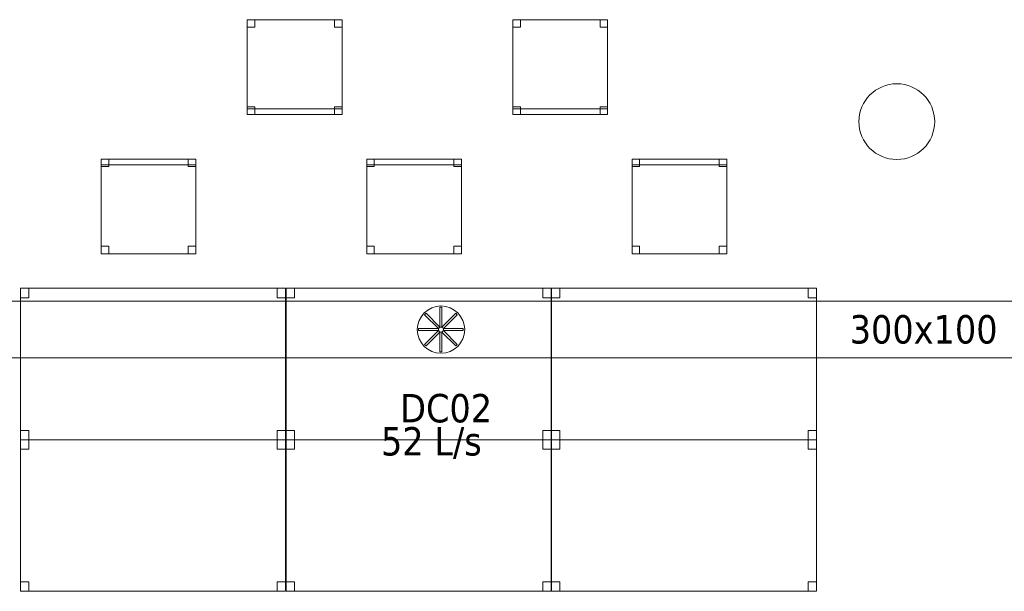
# Model space of a CAD drawing. Header units: metres. Extents: x 397.7 to 427.5, y 12.7 to 28.4.
# Tile 116 of 130: x 416.4 to 421.6, y 15.3 to 18.3. Entities that reach past the tile are written whole.
import ezdxf

# ---------------------------------------------------------------- set-up
doc = ezdxf.new("R2010")
doc.units = ezdxf.units.M
for name, color, linetype, lineweight in [('02_MOBILIARIO', 7, 'Continuous', 18), ('A-COLS-____-MCUT', 7, 'Continuous', 18), ('A-COLS-____-OTLN', 7, 'Continuous', 18), ('A-DETL-____-MBND', 7, 'Continuous', 18), ('A-DETL-GENF-OTLN', 7, 'Continuous', 18), ('M-HVAC-CDFF-IDEN', 7, 'Continuous', 30), ('M-HVAC-DUCT-IDEN', 7, 'Continuous', 30), ('M-HVAC-DUCT-OTLN', 7, 'Continuous', 18)]:
    doc.layers.add(name, color=color, linetype=linetype, lineweight=lineweight)
doc.styles.add('Tahoma_2', font='tahoma.ttf', dxfattribs={"height": 0.15})

# ---------------------------------------------------------------- blocks, each defined once
blk = doc.blocks.new('Family - Cadira d_Oficina_P4-153800-07_CLI_AIRE_P4')
at = {"layer": 'A-DETL-____-MBND', "color": 253, "true_color": 0xaaaaaa}
for p, q in [((0, 0.46), (0, 0.5)), ((0, 0.5), (0.04, 0.5)), ((0.04, 0.5), (0, 0.5)), ((0, 0.5), (0, 0.46)), ((0, 0.5), (0.5, 0.5)), ((0, 0), (0, 0.5)), ((0.5, 0.5), (0, 0.5)), ((0, 0.5), (0, 0)), ((0.04, 0.5), (0.04, 0.46)), ((0.04, 0.46), (0.04, 0.5)), ((0.46, 0.46), (0.46, 0.5)), ((0.46, 0.5), (0.5, 0.5)), ((0.5, 0.5), (0.46, 0.5)), ((0.46, 0.5), (0.46, 0.46)), ((0.5, 0.5), (0.5, 0.46)), ((0.5, 0.46), (0.5, 0.5)), ((0.5, 0.5), (0.5, 0)), ((0.5, 0), (0.5, 0.5)), ((0.04, 0.46), (0, 0.46)), ((0, 0.46), (0.04, 0.46)), ((0.5, 0.46), (0.46, 0.46)), ((0.46, 0.46), (0.5, 0.46)), ((0, 0), (0, 0.04)), ((0, 0.04), (0.04, 0.04)), ((0.04, 0.04), (0, 0.04)), ((0, 0.04), (0, 0)), ((0, 0), (0, 0.03)), ((0, 0.03), (0.5, 0.03)), ((0.5, 0.03), (0, 0.03)), ((0, 0.03), (0, 0)), ((0.04, 0), (0, 0)), ((0, 0), (0.04, 0)), ((0.5, 0), (0, 0)), ((0.04, 0.04), (0.04, 0)), ((0.04, 0), (0.04, 0.04)), ((0.46, 0), (0.46, 0.04)), ((0.46, 0.04), (0.5, 0.04)), ((0.5, 0.04), (0.46, 0.04)), ((0.46, 0.04), (0.46, 0)), ((0.5, 0), (0.46, 0)), ((0.5, 0.04), (0.5, 0)), ((0.5, 0), (0.5, 0.04)), ((0.5, 0.03), (0.5, 0)), ((0.5, 0), (0.5, 0.03)), ((0.5, 0), (0, 0)), ((0, 0), (0.5, 0)), ((0, 0), (0.5, 0)), ((0.46, 0), (0.5, 0))]:
    blk.add_line(p, q, dxfattribs=at)
blk = doc.blocks.new('Family - Taula 140X80_P4-153824-07_CLI_AIRE_P4')
at = {"layer": 'A-DETL-____-MBND', "color": 253, "true_color": 0xaaaaaa}
for p, q in [((0, 0.8001), (1.3973, 0.8001)), ((0, 0), (0, 0.8001)), ((1.3973, 0.8001), (0, 0.8001)), ((0, 0.8001), (0, 0)), ((0, 0.8001), (0.0437, 0.8001)), ((0, 0.7501), (0, 0.8001)), ((0.0437, 0.8001), (0, 0.8001)), ((0, 0.8001), (0, 0.7501)), ((0.0437, 0.8001), (0.0437, 0.7501)), ((0.0437, 0.7501), (0.0437, 0.8001)), ((1.3536, 0.8001), (1.3973, 0.8001)), ((1.3536, 0.7501), (1.3536, 0.8001)), ((1.3973, 0.8001), (1.3536, 0.8001)), ((1.3536, 0.8001), (1.3536, 0.7501)), ((1.3973, 0.8001), (1.3973, 0.7501)), ((1.3973, 0.7501), (1.3973, 0.8001)), ((1.3973, 0.8001), (1.3973, 0)), ((1.3973, 0), (1.3973, 0.8001)), ((0.0437, 0.7501), (0, 0.7501)), ((0, 0.7501), (0.0437, 0.7501)), ((1.3973, 0.7501), (1.3536, 0.7501)), ((1.3536, 0.7501), (1.3973, 0.7501)), ((0, 0.05), (0.0437, 0.05)), ((0, 0), (0, 0.05)), ((0.0437, 0.05), (0, 0.05)), ((0, 0.05), (0, 0)), ((0.0437, 0), (0, 0)), ((0, 0), (0.0437, 0)), ((0, 0), (1.3973, 0)), ((0.0437, 0.05), (0.0437, 0)), ((0.0437, 0), (0.0437, 0.05)), ((1.3536, 0.05), (1.3973, 0.05)), ((1.3536, 0), (1.3536, 0.05)), ((1.3973, 0.05), (1.3536, 0.05)), ((1.3536, 0.05), (1.3536, 0)), ((1.3973, 0), (1.3536, 0)), ((1.3536, 0), (1.3973, 0)), ((1.3973, 0.05), (1.3973, 0)), ((1.3973, 0), (1.3973, 0.05)), ((1.3973, 0), (0, 0))]:
    blk.add_line(p, q, dxfattribs=at)
blk = doc.blocks.new('Family - Cadira d_Oficina_P4-153884-07_CLI_AIRE_P4')
at = {"layer": 'A-DETL-____-MBND', "color": 253, "true_color": 0xaaaaaa}
for p, q in [((0, 0.47), (0, 0.5)), ((0, 0.5), (0.5, 0.5)), ((0.5, 0.5), (0, 0.5)), ((0, 0.5), (0, 0.47)), ((0, 0.46), (0, 0.5)), ((0, 0.5), (0.04, 0.5)), ((0.04, 0.5), (0, 0.5)), ((0, 0.5), (0, 0.46)), ((0, 0), (0, 0.5)), ((0, 0.5), (0.5, 0.5)), ((0.5, 0.5), (0, 0.5)), ((0, 0.5), (0, 0)), ((0.5, 0.47), (0, 0.47)), ((0, 0.47), (0.5, 0.47)), ((0.04, 0.5), (0.04, 0.46)), ((0.04, 0.46), (0.04, 0.5)), ((0.46, 0.46), (0.46, 0.5)), ((0.46, 0.5), (0.5, 0.5)), ((0.5, 0.5), (0.46, 0.5)), ((0.46, 0.5), (0.46, 0.46)), ((0.5, 0.5), (0.5, 0.47)), ((0.5, 0.47), (0.5, 0.5)), ((0.5, 0.5), (0.5, 0.46)), ((0.5, 0.46), (0.5, 0.5)), ((0.5, 0.5), (0.5, 0)), ((0.5, 0), (0.5, 0.5)), ((0.04, 0.46), (0, 0.46)), ((0, 0.46), (0.04, 0.46)), ((0.5, 0.46), (0.46, 0.46)), ((0.46, 0.46), (0.5, 0.46)), ((0, 0), (0, 0.04)), ((0, 0.04), (0.04, 0.04)), ((0.04, 0.04), (0, 0.04)), ((0, 0.04), (0, 0)), ((0.04, 0), (0, 0)), ((0, 0), (0.04, 0)), ((0.5, 0), (0, 0)), ((0, 0), (0.5, 0)), ((0.04, 0.04), (0.04, 0)), ((0.04, 0), (0.04, 0.04)), ((0.46, 0), (0.46, 0.04)), ((0.46, 0.04), (0.5, 0.04)), ((0.5, 0.04), (0.46, 0.04)), ((0.46, 0.04), (0.46, 0)), ((0.5, 0), (0.46, 0)), ((0.46, 0), (0.5, 0)), ((0.5, 0.04), (0.5, 0)), ((0.5, 0), (0.5, 0.04))]:
    blk.add_line(p, q, dxfattribs=at)
blk = doc.blocks.new('Family - Taula 140X80_P4-153907-07_CLI_AIRE_P4')
at = {"layer": 'A-DETL-____-MBND', "color": 253, "true_color": 0xaaaaaa}
for p, q in [((0, 0), (0, 0.8001)), ((0, 0.8001), (1.3973, 0.8001)), ((1.3973, 0.8001), (0, 0.8001)), ((0, 0.8001), (0, 0)), ((0, 0.7501), (0, 0.8001)), ((0, 0.8001), (0.0437, 0.8001)), ((0.0437, 0.8001), (0, 0.8001)), ((0, 0.8001), (0, 0.7501)), ((0.0437, 0.8001), (0.0437, 0.7501)), ((0.0437, 0.7501), (0.0437, 0.8001)), ((1.3536, 0.7501), (1.3536, 0.8001)), ((1.3536, 0.8001), (1.3973, 0.8001)), ((1.3973, 0.8001), (1.3536, 0.8001)), ((1.3536, 0.8001), (1.3536, 0.7501)), ((1.3973, 0.8001), (1.3973, 0)), ((1.3973, 0), (1.3973, 0.8001)), ((1.3973, 0.8001), (1.3973, 0.7501)), ((1.3973, 0.7501), (1.3973, 0.8001)), ((0.0437, 0.7501), (0, 0.7501)), ((0, 0.7501), (0.0437, 0.7501)), ((1.3973, 0.7501), (1.3536, 0.7501)), ((1.3536, 0.7501), (1.3973, 0.7501)), ((0, 0), (0, 0.05)), ((0, 0.05), (0.0437, 0.05)), ((0.0437, 0.05), (0, 0.05)), ((0, 0.05), (0, 0)), ((0.0437, 0), (0, 0)), ((0, 0), (0.0437, 0)), ((1.3973, 0), (0, 0)), ((0, 0), (1.3973, 0)), ((0.0437, 0.05), (0.0437, 0)), ((0.0437, 0), (0.0437, 0.05)), ((1.3536, 0), (1.3536, 0.05)), ((1.3536, 0.05), (1.3973, 0.05)), ((1.3973, 0.05), (1.3536, 0.05)), ((1.3536, 0.05), (1.3536, 0)), ((1.3973, 0), (1.3536, 0)), ((1.3536, 0), (1.3973, 0)), ((1.3973, 0.05), (1.3973, 0)), ((1.3973, 0), (1.3973, 0.05))]:
    blk.add_line(p, q, dxfattribs=at)
blk = doc.blocks.new('Family - Cadira d_Oficina_P4-153915-07_CLI_AIRE_P4')
at = {"layer": 'A-DETL-____-MBND', "color": 253, "true_color": 0xaaaaaa}
for p, q in [((0, 0), (0, 0.5)), ((0, 0.5), (0.5, 0.5)), ((0.5, 0.5), (0, 0.5)), ((0, 0.5), (0, 0)), ((0, 0.46), (0, 0.5)), ((0, 0.5), (0.04, 0.5)), ((0.04, 0.5), (0, 0.5)), ((0, 0.5), (0, 0.46)), ((0, 0.47), (0, 0.5)), ((0, 0.5), (0.5, 0.5)), ((0.5, 0.5), (0, 0.5)), ((0, 0.5), (0, 0.47)), ((0.5, 0.47), (0, 0.47)), ((0, 0.47), (0.5, 0.47)), ((0.04, 0.5), (0.04, 0.46)), ((0.04, 0.46), (0.04, 0.5)), ((0.46, 0.46), (0.46, 0.5)), ((0.46, 0.5), (0.5, 0.5)), ((0.5, 0.5), (0.46, 0.5)), ((0.46, 0.5), (0.46, 0.46)), ((0.5, 0.5), (0.5, 0)), ((0.5, 0), (0.5, 0.5)), ((0.5, 0.5), (0.5, 0.46)), ((0.5, 0.46), (0.5, 0.5)), ((0.5, 0.5), (0.5, 0.47)), ((0.5, 0.47), (0.5, 0.5)), ((0.04, 0.46), (0, 0.46)), ((0, 0.46), (0.04, 0.46)), ((0.5, 0.46), (0.46, 0.46)), ((0.46, 0.46), (0.5, 0.46)), ((0, 0), (0, 0.04)), ((0, 0.04), (0.04, 0.04)), ((0.04, 0.04), (0, 0.04)), ((0, 0.04), (0, 0)), ((0.5, 0), (0, 0)), ((0, 0), (0.5, 0)), ((0.04, 0), (0, 0)), ((0, 0), (0.04, 0)), ((0.04, 0.04), (0.04, 0)), ((0.04, 0), (0.04, 0.04)), ((0.46, 0), (0.46, 0.04)), ((0.46, 0.04), (0.5, 0.04)), ((0.5, 0.04), (0.46, 0.04)), ((0.46, 0.04), (0.46, 0)), ((0.5, 0), (0.46, 0)), ((0.46, 0), (0.5, 0)), ((0.5, 0.04), (0.5, 0)), ((0.5, 0), (0.5, 0.04))]:
    blk.add_line(p, q, dxfattribs=at)
blk = doc.blocks.new('Family - Cadira d_Oficina_P4-153933-07_CLI_AIRE_P4')
at = {"layer": 'A-DETL-____-MBND', "color": 253, "true_color": 0xaaaaaa}
for p, q in [((0, 0.5), (0.5, 0.5)), ((0, 0), (0, 0.5)), ((0.5, 0.5), (0, 0.5)), ((0, 0.5), (0, 0)), ((0, 0.46), (0, 0.5)), ((0, 0.5), (0.04, 0.5)), ((0.04, 0.5), (0, 0.5)), ((0, 0.5), (0, 0.46)), ((0.04, 0.5), (0.04, 0.46)), ((0.04, 0.46), (0.04, 0.5)), ((0.46, 0.46), (0.46, 0.5)), ((0.46, 0.5), (0.5, 0.5)), ((0.5, 0.5), (0.46, 0.5)), ((0.46, 0.5), (0.46, 0.46)), ((0.5, 0.5), (0.5, 0.46)), ((0.5, 0.46), (0.5, 0.5)), ((0.5, 0.5), (0.5, 0)), ((0.5, 0), (0.5, 0.5)), ((0.04, 0.46), (0, 0.46)), ((0, 0.46), (0.04, 0.46)), ((0.5, 0.46), (0.46, 0.46)), ((0.46, 0.46), (0.5, 0.46)), ((0, 0), (0, 0.04)), ((0, 0.04), (0.04, 0.04)), ((0.04, 0.04), (0, 0.04)), ((0, 0.04), (0, 0)), ((0, 0), (0, 0.03)), ((0, 0.03), (0.5, 0.03)), ((0.5, 0.03), (0, 0.03)), ((0, 0.03), (0, 0)), ((0.5, 0), (0, 0)), ((0.04, 0), (0, 0)), ((0, 0), (0.04, 0)), ((0.04, 0.04), (0.04, 0)), ((0.04, 0), (0.04, 0.04)), ((0.46, 0), (0.46, 0.04)), ((0.46, 0.04), (0.5, 0.04)), ((0.5, 0.04), (0.46, 0.04)), ((0.46, 0.04), (0.46, 0)), ((0.5, 0), (0.46, 0)), ((0.5, 0.04), (0.5, 0)), ((0.5, 0), (0.5, 0.04)), ((0.5, 0.03), (0.5, 0)), ((0.5, 0), (0.5, 0.03)), ((0, 0), (0.5, 0)), ((0.5, 0), (0, 0)), ((0, 0), (0.5, 0)), ((0.46, 0), (0.5, 0))]:
    blk.add_line(p, q, dxfattribs=at)
blk = doc.blocks.new('Family - Taula 140X80_P4-154300-07_CLI_AIRE_P4')
at = {"layer": 'A-DETL-____-MBND', "color": 253, "true_color": 0xaaaaaa}
for p, q in [((0, 0.8001), (1.3973, 0.8001)), ((0, 0), (0, 0.8001)), ((1.3973, 0.8001), (0, 0.8001)), ((0, 0.8001), (0, 0)), ((0, 0.8001), (0.0437, 0.8001)), ((0, 0.7501), (0, 0.8001)), ((0.0437, 0.8001), (0, 0.8001)), ((0, 0.8001), (0, 0.7501)), ((0.0437, 0.8001), (0.0437, 0.7501)), ((0.0437, 0.7501), (0.0437, 0.8001)), ((1.3536, 0.8001), (1.3973, 0.8001)), ((1.3536, 0.7501), (1.3536, 0.8001)), ((1.3973, 0.8001), (1.3536, 0.8001)), ((1.3536, 0.8001), (1.3536, 0.7501)), ((1.3973, 0.8001), (1.3973, 0.7501)), ((1.3973, 0.7501), (1.3973, 0.8001)), ((1.3973, 0.8001), (1.3973, 0)), ((1.3973, 0), (1.3973, 0.8001)), ((0.0437, 0.7501), (0, 0.7501)), ((0, 0.7501), (0.0437, 0.7501)), ((1.3973, 0.7501), (1.3536, 0.7501)), ((1.3536, 0.7501), (1.3973, 0.7501)), ((0, 0.05), (0.0437, 0.05)), ((0, 0), (0, 0.05)), ((0.0437, 0.05), (0, 0.05)), ((0, 0.05), (0, 0)), ((0.0437, 0), (0, 0)), ((0, 0), (0.0437, 0)), ((0, 0), (1.3973, 0)), ((0.0437, 0.05), (0.0437, 0)), ((0.0437, 0), (0.0437, 0.05)), ((1.3536, 0.05), (1.3973, 0.05)), ((1.3536, 0), (1.3536, 0.05)), ((1.3973, 0.05), (1.3536, 0.05)), ((1.3536, 0.05), (1.3536, 0)), ((1.3973, 0), (1.3536, 0)), ((1.3536, 0), (1.3973, 0)), ((1.3973, 0.05), (1.3973, 0)), ((1.3973, 0), (1.3973, 0.05)), ((1.3973, 0), (0, 0))]:
    blk.add_line(p, q, dxfattribs=at)
blk = doc.blocks.new('Family - Cadira d_Oficina_P4-154332-07_CLI_AIRE_P4')
at = {"layer": 'A-DETL-____-MBND', "color": 253, "true_color": 0xaaaaaa}
for p, q in [((0, 0), (0, 0.5)), ((0, 0.5), (0.5, 0.5)), ((0.5, 0.5), (0, 0.5)), ((0, 0.5), (0, 0)), ((0, 0.47), (0, 0.5)), ((0, 0.5), (0.5, 0.5)), ((0.5, 0.5), (0, 0.5)), ((0, 0.5), (0, 0.47)), ((0, 0.46), (0, 0.5)), ((0, 0.5), (0.04, 0.5)), ((0.04, 0.5), (0, 0.5)), ((0, 0.5), (0, 0.46)), ((0.5, 0.47), (0, 0.47)), ((0, 0.47), (0.5, 0.47)), ((0.04, 0.5), (0.04, 0.46)), ((0.04, 0.46), (0.04, 0.5)), ((0.46, 0.46), (0.46, 0.5)), ((0.46, 0.5), (0.5, 0.5)), ((0.5, 0.5), (0.46, 0.5)), ((0.46, 0.5), (0.46, 0.46)), ((0.5, 0.5), (0.5, 0)), ((0.5, 0), (0.5, 0.5)), ((0.5, 0.5), (0.5, 0.47)), ((0.5, 0.47), (0.5, 0.5)), ((0.5, 0.5), (0.5, 0.46)), ((0.5, 0.46), (0.5, 0.5)), ((0.04, 0.46), (0, 0.46)), ((0, 0.46), (0.04, 0.46)), ((0.5, 0.46), (0.46, 0.46)), ((0.46, 0.46), (0.5, 0.46)), ((0, 0), (0, 0.04)), ((0, 0.04), (0.04, 0.04)), ((0.04, 0.04), (0, 0.04)), ((0, 0.04), (0, 0)), ((0.5, 0), (0, 0)), ((0, 0), (0.5, 0)), ((0.04, 0), (0, 0)), ((0, 0), (0.04, 0)), ((0.04, 0.04), (0.04, 0)), ((0.04, 0), (0.04, 0.04)), ((0.46, 0), (0.46, 0.04)), ((0.46, 0.04), (0.5, 0.04)), ((0.5, 0.04), (0.46, 0.04)), ((0.46, 0.04), (0.46, 0)), ((0.5, 0), (0.46, 0)), ((0.46, 0), (0.5, 0)), ((0.5, 0.04), (0.5, 0)), ((0.5, 0), (0.5, 0.04))]:
    blk.add_line(p, q, dxfattribs=at)
blk = doc.blocks.new('Family - Taula 140X80_P4-154336-07_CLI_AIRE_P4')
at = {"layer": 'A-DETL-____-MBND', "color": 253, "true_color": 0xaaaaaa}
for p, q in [((0, 0.8001), (0.0437, 0.8001)), ((0, 0.7501), (0, 0.8001)), ((0.0437, 0.8001), (0, 0.8001)), ((0, 0.8001), (0, 0.7501)), ((0, 0.8001), (1.3973, 0.8001)), ((0, 0), (0, 0.8001)), ((1.3973, 0.8001), (0, 0.8001)), ((0, 0.8001), (0, 0)), ((0.0437, 0.8001), (0.0437, 0.7501)), ((0.0437, 0.7501), (0.0437, 0.8001)), ((1.3536, 0.8001), (1.3973, 0.8001)), ((1.3536, 0.7501), (1.3536, 0.8001)), ((1.3973, 0.8001), (1.3536, 0.8001)), ((1.3536, 0.8001), (1.3536, 0.7501)), ((1.3973, 0.8001), (1.3973, 0)), ((1.3973, 0), (1.3973, 0.8001)), ((1.3973, 0.8001), (1.3973, 0.7501)), ((1.3973, 0.7501), (1.3973, 0.8001)), ((0.0437, 0.7501), (0, 0.7501)), ((0, 0.7501), (0.0437, 0.7501)), ((1.3973, 0.7501), (1.3536, 0.7501)), ((1.3536, 0.7501), (1.3973, 0.7501)), ((0, 0.05), (0.0437, 0.05)), ((0, 0), (0, 0.05)), ((0.0437, 0.05), (0, 0.05)), ((0, 0.05), (0, 0)), ((0.0437, 0), (0, 0)), ((0, 0), (0.0437, 0)), ((0, 0), (1.3973, 0)), ((0.0437, 0.05), (0.0437, 0)), ((0.0437, 0), (0.0437, 0.05)), ((1.3536, 0.05), (1.3973, 0.05)), ((1.3536, 0), (1.3536, 0.05)), ((1.3973, 0.05), (1.3536, 0.05)), ((1.3536, 0.05), (1.3536, 0)), ((1.3973, 0), (1.3536, 0)), ((1.3536, 0), (1.3973, 0)), ((1.3973, 0.05), (1.3973, 0)), ((1.3973, 0), (1.3973, 0.05)), ((1.3973, 0), (0, 0))]:
    blk.add_line(p, q, dxfattribs=at)
blk = doc.blocks.new('Family - Taula 140X80_P4-154455-07_CLI_AIRE_P4')
at = {"layer": 'A-DETL-____-MBND', "color": 253, "true_color": 0xaaaaaa}
for p, q in [((0, 0), (0, 0.8001)), ((0, 0.8001), (1.3973, 0.8001)), ((1.3973, 0.8001), (0, 0.8001)), ((0, 0.8001), (0, 0)), ((0, 0.7501), (0, 0.8001)), ((0, 0.8001), (0.0437, 0.8001)), ((0.0437, 0.8001), (0, 0.8001)), ((0, 0.8001), (0, 0.7501)), ((0.0437, 0.8001), (0.0437, 0.7501)), ((0.0437, 0.7501), (0.0437, 0.8001)), ((1.3536, 0.7501), (1.3536, 0.8001)), ((1.3536, 0.8001), (1.3973, 0.8001)), ((1.3973, 0.8001), (1.3536, 0.8001)), ((1.3536, 0.8001), (1.3536, 0.7501)), ((1.3973, 0.8001), (1.3973, 0)), ((1.3973, 0), (1.3973, 0.8001)), ((1.3973, 0.8001), (1.3973, 0.7501)), ((1.3973, 0.7501), (1.3973, 0.8001)), ((0.0437, 0.7501), (0, 0.7501)), ((0, 0.7501), (0.0437, 0.7501)), ((1.3973, 0.7501), (1.3536, 0.7501)), ((1.3536, 0.7501), (1.3973, 0.7501)), ((0, 0), (0, 0.05)), ((0, 0.05), (0.0437, 0.05)), ((0.0437, 0.05), (0, 0.05)), ((0, 0.05), (0, 0)), ((1.3973, 0), (0, 0)), ((0, 0), (1.3973, 0)), ((0.0437, 0), (0, 0)), ((0, 0), (0.0437, 0)), ((0.0437, 0.05), (0.0437, 0)), ((0.0437, 0), (0.0437, 0.05)), ((1.3536, 0), (1.3536, 0.05)), ((1.3536, 0.05), (1.3973, 0.05)), ((1.3973, 0.05), (1.3536, 0.05)), ((1.3536, 0.05), (1.3536, 0)), ((1.3973, 0), (1.3536, 0)), ((1.3536, 0), (1.3973, 0)), ((1.3973, 0.05), (1.3973, 0)), ((1.3973, 0), (1.3973, 0.05))]:
    blk.add_line(p, q, dxfattribs=at)
blk = doc.blocks.new('Family - Taula 140X80_P4-154480-07_CLI_AIRE_P4')
at = {"layer": 'A-DETL-____-MBND', "color": 253, "true_color": 0xaaaaaa}
for p, q in [((0, 0.7501), (0, 0.8001)), ((0, 0.8001), (0.0437, 0.8001)), ((0.0437, 0.8001), (0, 0.8001)), ((0, 0.8001), (0, 0.7501)), ((0, 0), (0, 0.8001)), ((0, 0.8001), (1.3973, 0.8001)), ((1.3973, 0.8001), (0, 0.8001)), ((0, 0.8001), (0, 0)), ((0.0437, 0.8001), (0.0437, 0.7501)), ((0.0437, 0.7501), (0.0437, 0.8001)), ((1.3536, 0.7501), (1.3536, 0.8001)), ((1.3536, 0.8001), (1.3973, 0.8001)), ((1.3973, 0.8001), (1.3536, 0.8001)), ((1.3536, 0.8001), (1.3536, 0.7501)), ((1.3973, 0.8001), (1.3973, 0)), ((1.3973, 0), (1.3973, 0.8001)), ((1.3973, 0.8001), (1.3973, 0.7501)), ((1.3973, 0.7501), (1.3973, 0.8001)), ((0.0437, 0.7501), (0, 0.7501)), ((0, 0.7501), (0.0437, 0.7501)), ((1.3973, 0.7501), (1.3536, 0.7501)), ((1.3536, 0.7501), (1.3973, 0.7501)), ((0, 0), (0, 0.05)), ((0, 0.05), (0.0437, 0.05)), ((0.0437, 0.05), (0, 0.05)), ((0, 0.05), (0, 0)), ((1.3973, 0), (0, 0)), ((0, 0), (1.3973, 0)), ((0.0437, 0), (0, 0)), ((0, 0), (0.0437, 0)), ((0.0437, 0.05), (0.0437, 0)), ((0.0437, 0), (0.0437, 0.05)), ((1.3536, 0), (1.3536, 0.05)), ((1.3536, 0.05), (1.3973, 0.05)), ((1.3973, 0.05), (1.3536, 0.05)), ((1.3536, 0.05), (1.3536, 0)), ((1.3973, 0), (1.3536, 0)), ((1.3536, 0), (1.3973, 0)), ((1.3973, 0.05), (1.3973, 0)), ((1.3973, 0), (1.3973, 0.05))]:
    blk.add_line(p, q, dxfattribs=at)
blk = doc.blocks.new('Family - Pilar P4-154507-07_CLI_AIRE_P4')
at = {"layer": 'A-COLS-____-MCUT', "color": 253, "true_color": 0xaaaaaa}
for start, end in [(360, 180), (180, 360)]:
    blk.add_arc((0.2, 0.2), 0.2, start, end, dxfattribs=at)
at = {"layer": 'A-COLS-____-OTLN', "color": 253, "true_color": 0xaaaaaa}
for start, end in [(360, 180), (180, 360)]:
    blk.add_arc((0.2, 0.2), 0.2, start, end, dxfattribs=at)
blk = doc.blocks.new('LONDR55-XX_ZZ-ARQ-CAA-M3D-Londres55_ifc-1-07_CLI_AIRE_P4')
at = {"layer": '02_MOBILIARIO', "color": 253, "lineweight": 18, "true_color": 0xaaaaaa}
for name, p in [('Family - Cadira d_Oficina_P4-153933-07_CLI_AIRE_P4', (417.5649, 17.8379)), ('Family - Cadira d_Oficina_P4-153800-07_CLI_AIRE_P4', (418.9661, 17.8379)), ('Family - Cadira d_Oficina_P4-154332-07_CLI_AIRE_P4', (416.7941, 17.1018)), ('Family - Cadira d_Oficina_P4-153915-07_CLI_AIRE_P4', (418.1952, 17.1018)), ('Family - Cadira d_Oficina_P4-153884-07_CLI_AIRE_P4', (419.5952, 17.1018)), ('Family - Taula 140X80_P4-154300-07_CLI_AIRE_P4', (416.3694, 16.1195)), ('Family - Taula 140X80_P4-154336-07_CLI_AIRE_P4', (417.7705, 16.1195)), ('Family - Taula 140X80_P4-153824-07_CLI_AIRE_P4', (419.1705, 16.1195)), ('Family - Taula 140X80_P4-154455-07_CLI_AIRE_P4', (416.3694, 15.3195)), ('Family - Taula 140X80_P4-153907-07_CLI_AIRE_P4', (417.7705, 15.3195)), ('Family - Taula 140X80_P4-154480-07_CLI_AIRE_P4', (419.1705, 15.3195))]:
    blk.add_blockref(name, p, dxfattribs=at)
at = {"layer": 'A-COLS-____-OTLN', "color": 253, "lineweight": 18, "true_color": 0xaaaaaa}
blk.add_blockref('Family - Pilar P4-154507-07_CLI_AIRE_P4', (420.792, 17.5995), dxfattribs=at)
blk = doc.blocks.new('ZYR_03_06_08_01 Difusor Rotacional Circular Impulsió NO PLENUM - DC02-354801-07_CLI_AIRE_P4')
at = {"layer": 'A-DETL-GENF-OTLN', "color": 143, "true_color": 0x32aad1}
for p, q in [((-0.0052, 0.1179), (0.0052, 0.1179)), ((-0.0052, 0.0138), (-0.0052, 0.1179)), ((0.0052, 0.1179), (0.0052, 0.0138)), ((-0.0862, 0.0788), (-0.0788, 0.0862)), ((-0.0125, 0.0052), (-0.0862, 0.0788)), ((-0.0788, 0.0862), (-0.0052, 0.0125)), ((0.0052, 0.0125), (0.0788, 0.0862)), ((0.0862, 0.0788), (0.0125, 0.0052)), ((0.0788, 0.0862), (0.0862, 0.0788)), ((-0.1179, 0.0052), (-0.0138, 0.0052)), ((-0.1179, -0.0052), (-0.1179, 0.0052)), ((-0.0138, 0.0052), (-0.0138, -0.0052)), ((-0.0052, 0.0125), (-0.0125, 0.0052)), ((0.0052, 0.0138), (-0.0052, 0.0138)), ((0.0125, 0.0052), (0.0052, 0.0125)), ((0.0138, 0.0052), (0.1179, 0.0052)), ((0.0138, -0.0052), (0.0138, 0.0052)), ((0.1179, 0.0052), (0.1179, -0.0052)), ((-0.0138, -0.0052), (-0.1179, -0.0052)), ((-0.0862, -0.0788), (-0.0125, -0.0052)), ((-0.0052, -0.0125), (-0.0788, -0.0862)), ((-0.0125, -0.0052), (-0.0052, -0.0125)), ((-0.0052, -0.0138), (0.0052, -0.0138)), ((-0.0052, -0.1179), (-0.0052, -0.0138)), ((0.0052, -0.0125), (0.0125, -0.0052)), ((0.0788, -0.0862), (0.0052, -0.0125)), ((0.0052, -0.0138), (0.0052, -0.1179)), ((0.0125, -0.0052), (0.0862, -0.0788)), ((0.1179, -0.0052), (0.0138, -0.0052)), ((-0.0788, -0.0862), (-0.0862, -0.0788)), ((0.0862, -0.0788), (0.0788, -0.0862)), ((0.0052, -0.1179), (-0.0052, -0.1179))]:
    blk.add_line(p, q, dxfattribs=at)
blk.add_circle((0, 0), 0.125, dxfattribs=at)

msp = doc.modelspace()

# ---------------------------------------------------------------- linework, layer by layer
at = {"layer": 'M-HVAC-DUCT-OTLN', "color": 143, "true_color": 0x32aad1}
for p, q in [((414.8401, 16.8521), (423.5001, 16.8521)), ((423.5001, 16.5521), (414.8401, 16.5521))]:
    msp.add_line(p, q, dxfattribs=at)

# ---------------------------------------------------------------- block references
at = {"lineweight": 5}
msp.add_blockref('LONDR55-XX_ZZ-ARQ-CAA-M3D-Londres55_ifc-1-07_CLI_AIRE_P4', (0, 0), dxfattribs=at)
at = {"layer": 'A-DETL-GENF-OTLN', "color": 143, "true_color": 0x32aad1}
msp.add_blockref('ZYR_03_06_08_01 Difusor Rotacional Circular Impulsió NO PLENUM - DC02-354801-07_CLI_AIRE_P4', (418.5871, 16.7012), dxfattribs=at)

# ---------------------------------------------------------------- texts
at = {"layer": 'M-HVAC-CDFF-IDEN', "char_height": 0.15, "attachment_point": 1, "style": 'Tahoma_2'}
for s, insert, width in [('DC02', (418.3719, 16.3615), 0.577215), ('52 L/s', (418.2703, 16.1868), 0.661392)]:
    msp.add_mtext(s, dxfattribs=dict(at, insert=insert, width=width))
at = {"layer": 'M-HVAC-DUCT-IDEN', "insert": (420.7435, 16.778), "char_height": 0.15, "width": 0.913924, "attachment_point": 1, "style": 'Tahoma_2'}
msp.add_mtext('300x100', dxfattribs=at)

doc.saveas('drawing.dxf')
